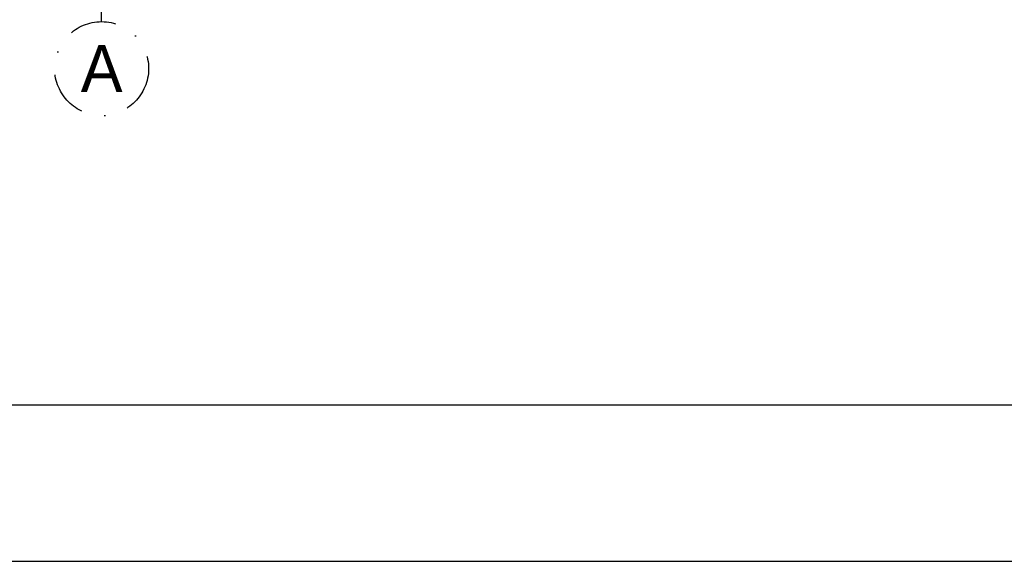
# Model space of a CAD drawing. Header units: centimetres. Extents: x 148485 to 162129, y -6573 to -2118.
# Tile 2 of 167: x 148872 to 149187, y -6573 to -6400. Entities that reach past the tile are written whole.
import ezdxf
from ezdxf.enums import TextEntityAlignment as Align

# ---------------------------------------------------------------- set-up
doc = ezdxf.new("R2010")
doc.units = ezdxf.units.CM
doc.header["$LTSCALE"] = 0.1
doc.linetypes.add('DASHDOT', pattern=[1, 0.5, -0.25, 0, -0.25])
for name, color, linetype in [('Format', 7, 'Continuous'), ('osie_R&F', 6, 'DASHDOT'), ('ozn_graficzne_R&F', 5, 'Continuous')]:
    doc.layers.add(name, color=color, linetype=linetype)
doc.layers.add('HACZE', color=52, linetype='Continuous', lineweight=9)
doc.styles.add('TECH', font='flptechn.ttf')

# ---------------------------------------------------------------- blocks, each defined once
blk = doc.blocks.new('osie_przyziemie')
at = {"layer": 'osie_R&F', "ltscale": 500}
blk.add_lwpolyline([(149148.5, -6400.58), (149148.5, -5254.71)], dxfattribs=at)
at = {"layer": 'osie_R&F', "ltscale": 300}
blk.add_circle((149148.5, -6415.58), 15, dxfattribs=at)
at = {"layer": 'osie_R&F', "color": 3, "ltscale": 75, "style": 'TECH'}
blk.add_text('A', height=15, dxfattribs=at).set_placement((149148.5, -6415.58), align=Align.MIDDLE_CENTER)

msp = doc.modelspace()

# ---------------------------------------------------------------- linework, layer by layer
at = {"layer": 'Format'}
msp.add_lwpolyline([(148484.664, -6572.917), (151234.664, -6572.917), (151234.664, -5087.917), (148484.664, -5087.917)], close=True, dxfattribs=at)
at = {"layer": 'ozn_graficzne_R&F'}
msp.add_lwpolyline([(148609.664, -6522.917), (151184.664, -6522.917), (151184.664, -5137.917), (148609.664, -5137.917)], close=True, dxfattribs=at)

# ---------------------------------------------------------------- block references
at = {"layer": 'HACZE'}
msp.add_blockref('osie_przyziemie', (-250.022, -0.013), dxfattribs=at)

doc.saveas('drawing.dxf')
